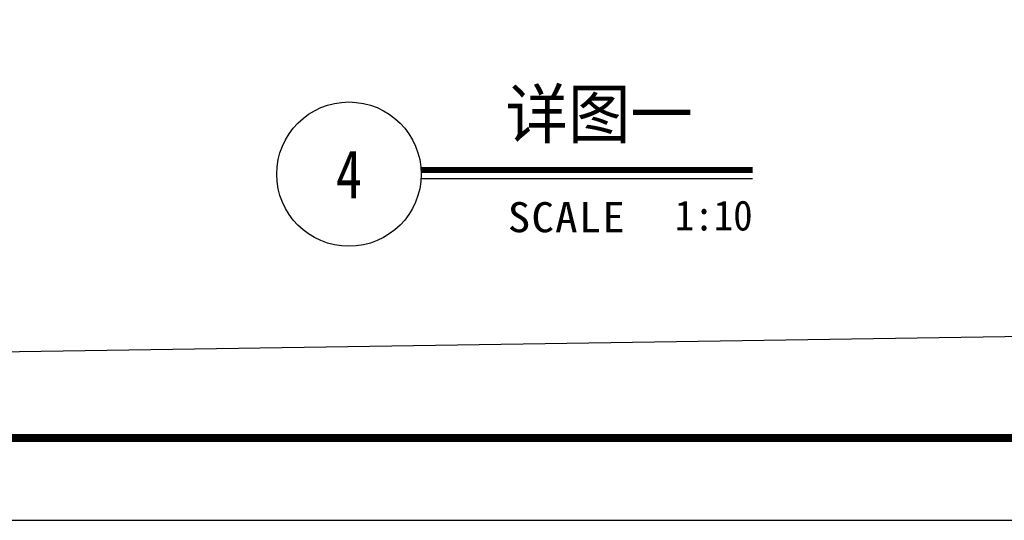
# Model space of a CAD drawing. Extents: x 499156 to 998412, y 3804642 to 7609653.
# Tile 67 of 74: x 500977 to 501059, y 3804642 to 3804683. Entities that reach past the tile are written whole.
import ezdxf
from ezdxf.enums import TextEntityAlignment as Align

# ---------------------------------------------------------------- set-up
doc = ezdxf.new("R2010")
doc.units = 0
doc.layers.get('0').update_dxf_attribs({"linetype": 'CONTINUOUS'})
for name, color, linetype in [('12-ab-text', 7, 'CONTINUOUS'), ('19-ab-dim', 3, 'CONTINUOUS'), ('PUB_TITLE', 4, 'CONTINUOUS'), ('道路1', 4, 'CONTINUOUS')]:
    doc.layers.add(name, color=color, linetype=linetype)
doc.styles.add('ab', font='simhei.ttf', dxfattribs={"width": 0.8})

# ---------------------------------------------------------------- blocks, each defined once
blk = doc.blocks.new('*U1672')
at = {"layer": '19-ab-dim'}
blk.add_line((5.995, -0.35), (33.537, -0.35), dxfattribs=at)
at = {"layer": '19-ab-dim', "const_width": 0.5}
blk.add_lwpolyline([(5.995, 0.35), (33.537, 0.35)], dxfattribs=at)
at = {"layer": '19-ab-dim'}
blk.add_circle((0, 0), 6, dxfattribs=at)
at = {"layer": '12-ab-text', "insert": (13.195, -4.87), "char_height": 2.5, "attachment_point": 7, "style": 'ab'}
blk.add_mtext('{\\W1.1;\\T1.05;SCALE}', dxfattribs=at)
at = {"layer": '12-ab-text', "style": 'ab', "width": 0.95}
blk.add_attdef('图名', (13.014, 3.001), '', height=4, dxfattribs=at)
at = {"layer": '12-ab-text', "style": 'ab', "width": 0.8}
blk.add_attdef('图号', text='', height=4, dxfattribs=at).set_placement((0, 0), align=Align.MIDDLE)
at = {"layer": '12-ab-text', "style": 'ab', "width": 0.95}
blk.add_attdef('SCALE', text='', height=2.5, dxfattribs=at).set_placement((33.537, -4.684), align=Align.RIGHT)
blk = doc.blocks.new('wrtgtg')
at = {"layer": 'PUB_TITLE'}
blk.add_lwpolyline([(-75296, -5841), (8804, -5841), (8804, 53559), (-75296, 53559)], close=True, dxfattribs=at)
at = {"layer": 'PUB_TITLE', "const_width": 100}
blk.add_lwpolyline([(-72796, -4841), (7804, -4841), (7804, 52559), (-72796, 52559)], close=True, dxfattribs=at)

msp = doc.modelspace()

# ---------------------------------------------------------------- linework, layer by layer
at = {"layer": '道路1', "linetype": 'Continuous'}
msp.add_line((501086.979, 3804657.327), (500573.763, 3804649.437), dxfattribs=at)

# ---------------------------------------------------------------- block references
at = {"xscale": 0.00684288, "yscale": 0.00684288, "zscale": 0.00684288}
msp.add_blockref('wrtgtg', (501071.369, 3804681.614), dxfattribs=at)
at = {"layer": '12-ab-text'}
msp.add_blockref('*U1672', (501004.493, 3804670.424), dxfattribs=at).add_auto_attribs({'图名': '详图一', '图号': '4', 'SCALE': '1:10'})

doc.saveas('drawing.dxf')
